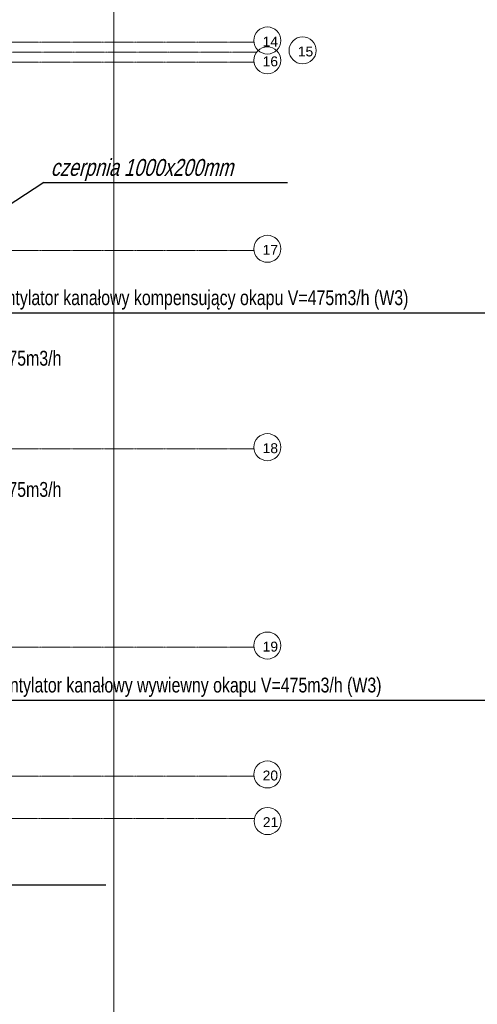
# Model space of a CAD drawing. Header units: millimetres. Extents: x 49908 to 79848, y -11883 to -3092.
# Tile 216 of 222: x 78105 to 78567, y -6787 to -5794. Entities that reach past the tile are written whole.
import ezdxf

# ---------------------------------------------------------------- set-up
doc = ezdxf.new("R2010")
doc.units = ezdxf.units.MM
doc.linetypes.add('DASHDOT', pattern=[1, 0.5, -0.25, 0, -0.25])
doc.layers.add('A_HATCH', color=9, linetype='Continuous', lineweight=9)
doc.layers.add('A_OSIE', color=9, linetype='DASHDOT', lineweight=9)
doc.layers.add('A_WYMIAR', color=9, linetype='Continuous', lineweight=5, transparency=0.2)
doc.layers.add('S_W_Opis', color=7, linetype='Continuous', true_color=0xb000eb)
doc.styles.add('Arial', font='arial.ttf')
doc.styles.add('ROMANS', font='romanpl.shx', dxfattribs={"bigfont": 'romanbigpl.shx'})

msp = doc.modelspace()

# ---------------------------------------------------------------- linework, layer by layer
at = {"layer": 'A_HATCH'}
msp.add_line((78200.47, -5416.63), (78200.47, -6936.63), dxfattribs=at)
at = {"layer": 'A_OSIE', "ltscale": 0.3, "transparency": 33554559}
for p, q in [((78341.81, -5816.63), (75440.85, -5816.63)), ((78344.5, -5826.63), (75440.85, -5826.63)), ((78341.81, -5836.63), (75440.85, -5836.63)), ((78341.81, -6026.63), (75440.85, -6026.63)), ((78341.81, -6226.63), (75440.85, -6226.63)), ((78341.81, -6426.63), (75440.85, -6426.63)), ((78341.81, -6556.63), (75440.85, -6556.63)), ((75440.85, -6599.13), (78342.17, -6599.13))]:
    msp.add_line(p, q, dxfattribs=at)
at = {"layer": 'A_WYMIAR'}
for centre in [(78355.33, -5814.91), (78390.81, -5824.91), (78355.33, -5834.91), (78355.33, -6024.91), (78355.33, -6224.91), (78355.33, -6424.91), (78355.33, -6554.91), (78355.51, -6601.93)]:
    msp.add_circle(centre, 13.63, dxfattribs=at)
at = {"layer": 'S_W_Opis', "color": 1, "ltscale": 0.1}
msp.add_line((78129.86, -5958.08), (78055.47, -6006.63), dxfattribs=at)
at = {"layer": 'S_W_Opis', "color": 3, "ltscale": 0.1}
for p, q in [((78129.86, -5958.08), (78375.48, -5958.08)), ((78069.58, -6089.55), (78632.84, -6089.55)), ((78072.8, -6480.09), (78594, -6480.09)), ((77671.18, -6666.32), (78192.37, -6666.32))]:
    msp.add_line(p, q, dxfattribs=at)

# ---------------------------------------------------------------- texts
at = {"layer": 'A_WYMIAR', "char_height": 10, "attachment_point": 1, "style": 'Arial'}
for s, insert in [('14', (78350.54, -5810.96)), ('15', (78386.02, -5820.96)), ('16', (78350.54, -5830.96)), ('17', (78350.54, -6020.96)), ('18', (78350.54, -6220.96)), ('19', (78350.54, -6420.96)), ('20', (78350.54, -6550.96)), ('21', (78350.72, -6597.98))]:
    msp.add_mtext_dynamic_manual_height_columns(s, width=473.6977, gutter_width=1.25, heights=[0], dxfattribs=dict(at, insert=insert))
at = {"layer": 'S_W_Opis', "lineweight": 18, "style": 'ROMANS', "oblique": 15, "width": 0.8}
msp.add_text('czerpnia 1000x200mm', height=17, dxfattribs=at).set_placement((78136.7, -5951.38))
at = {"layer": 'S_W_Opis', "lineweight": 18, "style": 'ROMANS', "width": 0.8}
for s, p in [('wentylator kanałowy kompensujący okapu V=475m3/h (W3)', (78071.72, -6081.69)), ('OKAP:475m3/h', (78036.01, -6142.74)), ('OKAP:475m3/h', (78036.01, -6275)), ('wentylator kanałowy wywiewny okapu V=475m3/h (W3)', (78074.93, -6472.23))]:
    msp.add_text(s, height=15, dxfattribs=at).set_placement(p)

doc.saveas('drawing.dxf')
